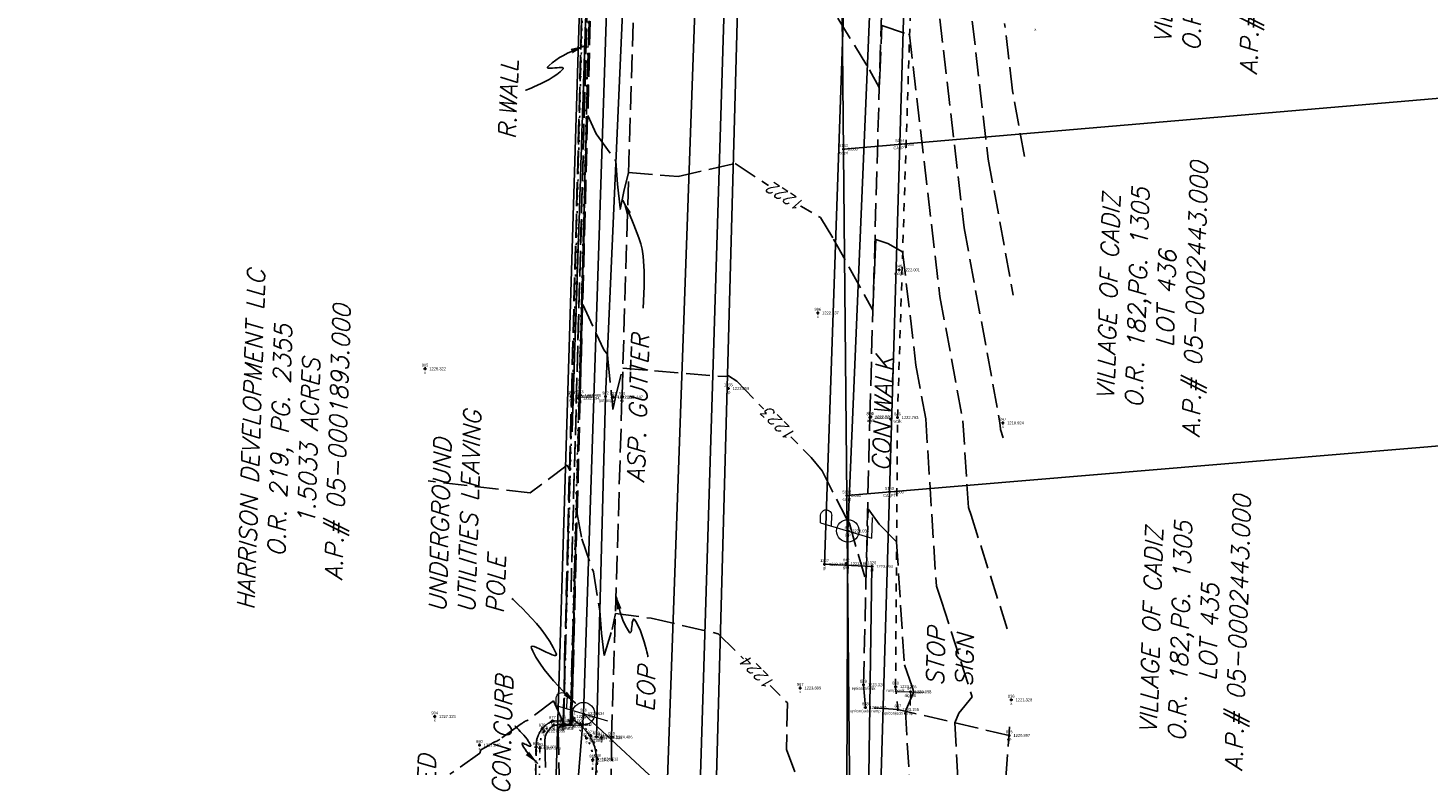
# Model space of a CAD drawing. Extents: x 2383805 to 2387584, y 226460 to 239380.
# Tile 9 of 49: x 2386795 to 2386989, y 227066 to 227168. Entities that reach past the tile are written whole.
import ezdxf
from ezdxf.enums import TextEntityAlignment as Align

# ---------------------------------------------------------------- set-up
doc = ezdxf.new("R2010")
doc.units = 0
doc.header["$LTSCALE"] = 20
doc.header["$MEASUREMENT"] = 0
doc.set_wipeout_variables(frame=1)
doc.header["$PDSIZE"] = 2
for name, pattern in [('cl20', [100, 5, -5, 80, -5, 5]), ('elecex', [0]), ('gasex', [0]), ('OhDOT_USTN1', [0.055, 0.014, -0.041]), ('OhDOT_USTN3', [0.22, 0.165, -0.055]), ('OhDOT_USTN5', [0.11, 0.055, -0.055]), ('teleex', [0]), ('waterex', [0])]:
    doc.linetypes.add(name, pattern=pattern)
for name, color, linetype in [('CM_X_Curb_Gutter', 254, 'Continuous'), ('DT_X_User_Label', 134, 'Continuous'), ('DV_X_Property_Line', 7, 'Continuous'), ('DV_X_Text', 7, 'Continuous'), ('PV_X_Curb', 120, 'OhDOT_USTN1'), ('PV_X_EOP', 7, 'OhDOT_USTN3'), ('PV_X_Text', 7, 'Continuous'), ('PV_X_Walk', 120, 'OhDOT_USTN5'), ('RD_X_Text', 7, 'Continuous'), ('RD_X_Wall', 120, 'OhDOT_USTN1'), ('RW_X_CL_20', 6, 'cl20'), ('RW_X_PARCEL', 6, 'Continuous'), ('SN_X_Public', 3, 'Continuous'), ('SN_X_Text', 7, 'Continuous'), ('SV_X_Shot_Marker', 2, 'Continuous'), ('SV_X_Text_Description', 7, 'Continuous'), ('SV_X_Text_Elevation', 7, 'Continuous'), ('SV_X_Text_Name', 7, 'Continuous'), ('UT_X_Electric', 1, 'elecex'), ('UT_X_Electric_Cells', 1, 'Continuous'), ('UT_X_Electric_Text', 7, 'Continuous'), ('UT_X_Gas', 2, 'gasex'), ('UT_X_Misc_Cells', 7, 'Continuous'), ('UT_X_Telecom', 30, 'teleex'), ('UT_X_Water', 133, 'waterex'), ('VG_X_Text', 7, 'Continuous')]:
    doc.layers.add(name, color=color, linetype=linetype)
doc.layers.add('DT_X_Contour_Major', color=132, linetype='OhDOT_USTN3', transparency=0.5)
doc.layers.add('DT_X_Contour_Minor', color=136, linetype='OhDOT_USTN3', transparency=0.5)
doc.styles.add('PTXT', font='TXT')
doc.styles.add('SHR', font='simplex.shx', dxfattribs={"oblique": 15})

# ---------------------------------------------------------------- blocks, each defined once
blk = doc.blocks.new('SPT9')
at = {"color": 0, "linetype": 'Continuous'}
for p, q in [((-0.5, 0), (0.5, 0)), ((0, -0.5), (0, 0.5))]:
    blk.add_line(p, q, dxfattribs=at)
blk = doc.blocks.new('PLP')
at = {"layer": 'UT_X_Misc_Cells', "color": 1, "linetype": 'Continuous', "lineweight": 0}
for p, q in [((0.0257, 0.0963), (0.0853, 0.0963)), ((0.0428, 0.16), (0.0853, 0.16))]:
    blk.add_line(p, q, dxfattribs=at)
at = {"layer": 'UT_X_Misc_Cells', "color": 1, "linetype": 'Continuous', "lineweight": 0, "flags": 128}
blk.add_lwpolyline([(0.0428, 0.16), (-0.0375, -0.14), (0.0825, -0.14)], dxfattribs=at)
at = {"layer": 'UT_X_Misc_Cells', "color": 1, "linetype": 'Continuous', "lineweight": 0}
blk.add_circle((0, 0), 0.065, dxfattribs=at)
at = {"layer": 'UT_X_Misc_Cells', "color": 1, "linetype": 'Continuous', "lineweight": 0, "extrusion": (0, 0, -1)}
blk.add_arc((-0.086, 0.1281), 0.0319, 88.8767, 271.1233, dxfattribs=at)
blk = doc.blocks.new('PP')
at = {"layer": 'UT_X_Electric_Cells', "color": 1, "linetype": 'Continuous', "lineweight": 0}
for p, q in [((0.0428, 0.16), (-0.0375, -0.14)), ((0.0257, 0.0963), (0.0853, 0.0963)), ((0.0428, 0.16), (0.0853, 0.16))]:
    blk.add_line(p, q, dxfattribs=at)
blk.add_circle((0, 0), 0.065, dxfattribs=at)
at = {"layer": 'UT_X_Electric_Cells', "color": 1, "linetype": 'Continuous', "lineweight": 0, "extrusion": (0, 0, -1)}
blk.add_arc((-0.086, 0.1281), 0.0319, 88.8767, 271.1233, dxfattribs=at)
blk = doc.blocks.new('SGN1P')
at = {"layer": 'SN_X_Public', "color": 3, "linetype": 'Continuous', "lineweight": 0}
for p, q in [((0, 0), (-0.08, 0)), ((0, 0.08), (0, -0.08))]:
    blk.add_line(p, q, dxfattribs=at)
blk = doc.blocks.new('SIGNPB_PUBLIC SIGN')
at = {"xscale": 12, "yscale": 12, "zscale": 12}
blk.add_blockref('SGN1P', (0, 0), dxfattribs=at)

msp = doc.modelspace()

# ---------------------------------------------------------------- linework, layer by layer
at = {"layer": 'CM_X_Curb_Gutter'}
msp.add_lwpolyline([(2386873.47, 227069.84), (2386874.73, 227116.97), (2386877.21, 227173.32), (2386879.19, 227227.93), (2386880.57, 227282.54), (2386880.6, 227290.79), (2386875.03, 227294.17)], dxfattribs=at)
at = {"layer": 'DT_X_Contour_Major'}
for points, elevation in [([(2386872.56, 227173.42), (2386872.19, 227159.37), (2386871.09, 227117.03), (2386870.75, 227103.55), (2386869.84, 227071.59), (2386869.84, 227071.57), (2386869.83, 227071.56), (2386869.79, 227071.55), (2386868.92, 227071.57), (2386868.92, 227071.58), (2386868.92, 227071.58), (2386868.92, 227071.6), (2386868.92, 227071.6), (2386869.57, 227097.19), (2386869.58, 227097.87), (2386870.05, 227116.99), (2386870.99, 227151.89), (2386871.55, 227173.4)], 1230), ([(2386872.67, 227173.39), (2386871.46, 227126.99), (2386871.2, 227117.12), (2386870.11, 227073.31), (2386870.09, 227072.63), (2386870.12, 227072.35), (2386870.19, 227072.28), (2386870.26, 227072.22), (2386870.31, 227072.16), (2386870.41, 227072.12), (2386870.47, 227072.06), (2386870.55, 227072.02), (2386870.61, 227071.97), (2386870.65, 227071.92), (2386870.74, 227071.87), (2386870.79, 227071.82), (2386870.88, 227071.77), (2386870.92, 227071.72), (2386871.01, 227071.66), (2386871.05, 227071.62), (2386871.14, 227071.56), (2386871.18, 227071.51), (2386871.27, 227071.45), (2386871.31, 227071.4), (2386871.4, 227071.33), (2386871.43, 227071.29), (2386871.47, 227071.24), (2386871.56, 227071.17), (2386871.59, 227071.13), (2386871.68, 227071.05), (2386871.71, 227071.01), (2386871.79, 227070.93), (2386871.82, 227070.88), (2386871.91, 227070.8), (2386871.94, 227070.76), (2386872.02, 227070.67), (2386872.05, 227070.63), (2386872.12, 227070.54), (2386872.15, 227070.5), (2386872.23, 227070.41), (2386872.25, 227070.36), (2386872.28, 227070.32), (2386872.35, 227070.23), (2386872.38, 227070.18), (2386872.45, 227070.09), (2386872.47, 227070.04), (2386872.54, 227069.95), (2386872.55, 227069.92), (2386872.6, 227069.85), (2386872.62, 227069.8), (2386872.68, 227069.7), (2386872.7, 227069.66), (2386872.76, 227069.55), (2386872.79, 227069.51), (2386872.84, 227069.4), (2386872.86, 227069.36), (2386872.88, 227069.31), (2386872.93, 227069.2), (2386872.95, 227069.16), (2386873, 227069.05), (2386873.02, 227069), (2386873.06, 227068.89), (2386873.08, 227068.85), (2386873.12, 227068.73), (2386873.14, 227068.69), (2386873.18, 227068.57), (2386873.19, 227068.52), (2386873.23, 227068.41), (2386873.24, 227068.36), (2386873.27, 227068.25), (2386873.28, 227068.2), (2386873.31, 227068.08), (2386873.32, 227068.03), (2386873.35, 227067.92), (2386873.36, 227067.87), (2386873.37, 227067.82), (2386873.39, 227067.7), (2386873.4, 227067.65), (2386873.41, 227067.53), (2386873.42, 227067.48), (2386873.43, 227067.37), (2386873.44, 227067.32), (2386873.45, 227067.2), (2386873.46, 227067.15), (2386873.46, 227067.03), (2386873.47, 227066.98), (2386873.47, 227066.86), (2386873.47, 227066.8), (2386873.47, 227066.69), (2386872.9, 227049.84)], 1225), ([(2386921.03, 227169.33), (2386924.4, 227140.35), (2386929.36, 227113.35), (2386929.42, 227112.5), (2386929.44, 227112.42), (2386929.82, 227111.25)], 1220)]:
    msp.add_lwpolyline(points, dxfattribs=dict(at, elevation=elevation))
at = {"layer": 'DT_X_Contour_Minor'}
for points, elevation in [([(2386869.95, 227089.9), (2386873.45, 227216.08), (2386869.95, 227089.9)], 1231), ([(2386870.1, 227112.1), (2386872.33, 227179.76), (2386870.1, 227112.1)], 1232)]:
    msp.add_lwpolyline(points, close=True, dxfattribs=dict(at, elevation=elevation))
for points, elevation in [([(2386872.6, 227173.41), (2386871.9, 227146.42), (2386871.13, 227117.07), (2386870.5, 227091.46), (2386869.94, 227072.01), (2386869.96, 227071.73), (2386869.88, 227071.55), (2386869.35, 227071.44), (2386868.88, 227071.45), (2386868.82, 227071.53), (2386868.77, 227071.54), (2386868.82, 227071.87), (2386868.87, 227071.86), (2386869.06, 227079.35), (2386869.07, 227080.63), (2386869.72, 227106.82), (2386869.43, 227107.47), (2386864.3, 227103.65), (2386850.17, 227105.29)], 1228), ([(2386872.62, 227173.41), (2386871.75, 227139.94), (2386871.15, 227117.09), (2386870.37, 227085.41), (2386869.99, 227072.22), (2386870.03, 227071.81), (2386869.9, 227071.55), (2386869.14, 227071.38), (2386868.86, 227071.39), (2386868.79, 227071.49), (2386868.72, 227071.5), (2386868.66, 227071.51), (2386868.59, 227071.52), (2386868.52, 227071.52), (2386868.45, 227071.52), (2386868.38, 227071.52), (2386868.31, 227071.52), (2386868.25, 227071.52), (2386868.18, 227071.51), (2386868.12, 227071.51), (2386868.05, 227071.5), (2386867.99, 227071.49), (2386867.92, 227071.47), (2386867.86, 227071.46), (2386867.77, 227071.43), (2386867.71, 227071.42), (2386867.65, 227071.39), (2386867.59, 227071.37), (2386867.53, 227071.35), (2386867.48, 227071.32), (2386867.42, 227071.3), (2386867.36, 227071.27), (2386867.31, 227071.24), (2386867.26, 227071.21), (2386867.21, 227071.17), (2386866.54, 227070.33), (2386866.5, 227070.21), (2386866.46, 227070.1), (2386866.42, 227069.98), (2386866.39, 227069.86), (2386866.37, 227069.73), (2386866.35, 227069.61), (2386866.33, 227069.49), (2386866.32, 227069.36), (2386866.32, 227069.24), (2386866.32, 227069.11), (2386866.32, 227068.99), (2386866.33, 227068.9), (2386866.51, 227060.68)], 1227), ([(2386872.64, 227173.4), (2386871.6, 227133.47), (2386871.18, 227117.1), (2386870.24, 227079.36), (2386870.04, 227072.42), (2386870.09, 227071.88), (2386869.92, 227071.55), (2386868.92, 227071.33), (2386868.85, 227071.33), (2386868.82, 227071.36), (2386868.81, 227071.36), (2386868.79, 227071.36), (2386868.77, 227071.36), (2386868.75, 227071.36), (2386868.73, 227071.36), (2386868.72, 227071.36), (2386868.7, 227071.36), (2386868.68, 227071.36), (2386868.66, 227071.36), (2386868.65, 227071.36), (2386868.63, 227071.36), (2386868.61, 227071.35), (2386868.59, 227071.35), (2386868.58, 227071.35), (2386868.55, 227071.34), (2386868.54, 227071.34), (2386868.52, 227071.33), (2386868.51, 227071.32), (2386868.49, 227071.32), (2386868.47, 227071.31), (2386868.46, 227071.3), (2386868.44, 227071.3), (2386868.43, 227071.29), (2386868.42, 227071.28), (2386868.4, 227071.27), (2386868.23, 227071.05), (2386868.21, 227071.01), (2386868.2, 227070.98), (2386868.19, 227070.95), (2386868.19, 227070.92), (2386868.18, 227070.89), (2386868.17, 227070.85), (2386868.17, 227070.82), (2386868.17, 227070.79), (2386868.17, 227070.75), (2386868.16, 227070.72), (2386868.17, 227070.69), (2386868.17, 227070.66), (2386868.47, 227057.06)], 1226), ([(2386872.58, 227173.42), (2386872.04, 227152.89), (2386871.11, 227117.05), (2386870.62, 227097.5), (2386869.89, 227071.8), (2386869.9, 227071.65), (2386869.85, 227071.55), (2386869.57, 227071.49), (2386868.9, 227071.51), (2386868.84, 227071.56), (2386868.87, 227071.55)], 1229), ([(2386868.87, 227071.73), (2386868.9, 227071.73), (2386869.32, 227088.27), (2386869.32, 227089.25), (2386870.01, 227116.99), (2386871.37, 227167.59), (2386871.52, 227173.36)], 1229), ([(2386872.69, 227173.39), (2386871.31, 227120.52), (2386871.22, 227117.14), (2386870.82, 227100.75), (2386871.44, 227097.27), (2386873.05, 227092.69), (2386873.94, 227087.3), (2386874.18, 227084.2), (2386874.56, 227081.12), (2386875.64, 227084.71), (2386876.09, 227086.91), (2386881.07, 227086.26), (2386890.34, 227084.12), (2386899.91, 227074.56), (2386899.8, 227068.09), (2386906.41, 227050.6)], 1224), ([(2386872.71, 227173.38), (2386871.57, 227129.72), (2386874.5, 227123.46), (2386874.99, 227122.79), (2386875.03, 227122.22), (2386875.61, 227116.91), (2386875.73, 227115.34), (2386875.75, 227115.19), (2386875.8, 227115.36), (2386876.11, 227116.9), (2386877.12, 227120.9), (2386891.34, 227119.74), (2386891.78, 227119.84), (2386892.9, 227119.09), (2386903.19, 227108.55), (2386904.72, 227106.67), (2386908.05, 227100.18), (2386908.5, 227099.38), (2386910.8, 227091.39), (2386911.12, 227101.44), (2386911.57, 227100.79), (2386912.62, 227099.3), (2386915.04, 227096.85), (2386916.12, 227079.79), (2386917.2, 227076.75), (2386917.43, 227076.03), (2386917.33, 227075.9), (2386916.27, 227073.37), (2386917.62, 227050.19)], 1223), ([(2386872.73, 227173.38), (2386872.28, 227155.91), (2386873.45, 227153.4), (2386876.16, 227149.61), (2386876.39, 227146.42), (2386876.77, 227142.9), (2386877.26, 227145.37), (2386877.93, 227148.02), (2386884.77, 227147.46), (2386892.69, 227149.26), (2386900.43, 227144.14), (2386904.49, 227141.78), (2386906.31, 227138.81), (2386911.75, 227128.93), (2386912.03, 227135.59), (2386912.16, 227138.73), (2386913.83, 227138.19), (2386915.88, 227137.02), (2386917.71, 227121.34), (2386919.08, 227113.88), (2386920.55, 227090.69), (2386921.28, 227088.64), (2386925.5, 227075.39), (2386923.65, 227073.11), (2386923.1, 227071.79), (2386923.8, 227059.63)], 1222), ([(2386906.91, 227169.4), (2386911.29, 227162.23), (2386912.64, 227159.8), (2386912.7, 227161.44), (2386912.99, 227168.37), (2386916.68, 227167.17), (2386916.84, 227167.08), (2386921.05, 227130.84), (2386924.22, 227113.61), (2386924.99, 227101.6), (2386925.36, 227100.53), (2386930.65, 227083.92)], 1221), ([(2386925.52, 227169), (2386927.74, 227149.85), (2386931.2, 227131.04)], 1219), ([(2386932.77, 227150.22), (2386931.09, 227159.36), (2386930, 227168.67)], 1218), ([(2386865.02, 227062.79), (2386865.13, 227068.36), (2386865.13, 227068.39), (2386865.13, 227068.46), (2386865.13, 227068.57), (2386865.13, 227068.63), (2386865.13, 227068.73), (2386865.14, 227068.79), (2386865.14, 227068.9), (2386865.15, 227068.96), (2386865.16, 227069.06), (2386865.17, 227069.12), (2386865.18, 227069.23), (2386865.2, 227069.34), (2386865.21, 227069.39), (2386865.24, 227069.5), (2386865.25, 227069.55), (2386865.28, 227069.66), (2386865.29, 227069.71), (2386865.33, 227069.82), (2386865.35, 227069.87), (2386865.39, 227069.97), (2386865.4, 227070.02), (2386865.45, 227070.13), (2386865.47, 227070.17), (2386865.52, 227070.27), (2386865.54, 227070.31), (2386865.59, 227070.42), (2386865.62, 227070.46), (2386865.68, 227070.56), (2386865.75, 227070.67), (2386865.77, 227070.7), (2386865.84, 227070.8), (2386865.86, 227070.84), (2386865.94, 227070.94), (2386865.96, 227070.96), (2386865.97, 227070.97), (2386866.08, 227071.1), (2386866.09, 227071.11), (2386866.11, 227071.13), (2386866.19, 227071.22), (2386866.21, 227071.23), (2386866.22, 227071.25), (2386866.31, 227071.33), (2386866.33, 227071.35), (2386866.42, 227071.43), (2386866.44, 227071.44), (2386866.45, 227071.45), (2386866.55, 227071.53), (2386866.57, 227071.54), (2386866.59, 227071.55), (2386866.69, 227071.63), (2386866.7, 227071.64), (2386866.81, 227071.71), (2386866.82, 227071.72), (2386866.84, 227071.72), (2386866.95, 227071.79), (2386866.97, 227071.8), (2386866.99, 227071.81), (2386867.1, 227071.87), (2386867.12, 227071.87), (2386867.23, 227071.93), (2386867.25, 227071.94), (2386867.27, 227071.94), (2386867.37, 227071.99), (2386867.39, 227072), (2386867.43, 227072), (2386867.45, 227072.01), (2386867.48, 227072.01), (2386867.5, 227072.01), (2386867.53, 227072.02), (2386867.56, 227072.02), (2386867.59, 227072.02), (2386867.62, 227072.02), (2386868.76, 227072.05), (2386867.54, 227074.81), (2386863.98, 227072.16), (2386863.86, 227072.11), (2386863.73, 227072.05), (2386863.61, 227071.99), (2386863.49, 227071.92), (2386863.37, 227071.85), (2386863.26, 227071.78), (2386863.15, 227071.7), (2386863.04, 227071.62), (2386860.09, 227069.51), (2386860.04, 227069.48), (2386860, 227069.44), (2386859.94, 227069.38), (2386859.8, 227069.32), (2386859.66, 227069.25), (2386859.53, 227069.19), (2386859.42, 227069.14), (2386859.31, 227069.08), (2386859.22, 227069.03), (2386859.13, 227068.99), (2386859.05, 227068.94), (2386858.98, 227068.9), (2386858.92, 227068.86), (2386858.86, 227068.83), (2386858.8, 227068.79), (2386858.75, 227068.76), (2386858.71, 227068.73), (2386858.66, 227068.7), (2386858.62, 227068.67), (2386858.59, 227068.64), (2386857.46, 227068.01), (2386857.32, 227067.55), (2386853.19, 227064.64)], 1227), ([(2386928.89, 227046.54), (2386930.7, 227071.21)], 1221)]:
    msp.add_lwpolyline(points, dxfattribs=dict(at, elevation=elevation))
at = {"layer": 'DV_X_Property_Line'}
for p, q in [((2386907.69, 227151.26), (2387010.63, 227160.06)), ((2387014.6, 227112.22), (2386908.15, 227103.26))]:
    msp.add_line(p, q, dxfattribs=at)
at = {"layer": 'DV_X_Property_Line', "elevation": 1233.03}
msp.add_lwpolyline([(2386832.12, 226803.68, -0.218949), (2386755.58, 226868.78), (2386739.9, 227036.55), (2386730.25, 227146.89), (2386716.56, 227288.55), (2386896.77, 227307.12), (2386889.77, 227052.55), (2386879.51, 227051.42), (2386880.74, 227028.62), (2386882.38, 226970.34), (2386857.85, 226967.25), (2386847.07, 226887.98), (2386831.98, 226843.38), (2386824.36, 226836.9), (2386832.11, 226803.67)], format="xyb", dxfattribs=at)
at = {"layer": 'DV_X_Property_Line', "elevation": 1211.12}
msp.add_lwpolyline([(2387014.6, 227112.22), (2387018.56, 227064.39), (2386908.6, 227055.27), (2386907.11, 227212.95), (2387007.49, 227197.93), (2387010.63, 227160.06)], close=True, dxfattribs=at)
at = {"layer": 'PV_X_Curb'}
for points in [[(2386858.26, 227045.36), (2386864.47, 227045.37), (2386865.11, 227068.42, -0.312156), (2386867.38, 227072.03), (2386868.82, 227072.05)], [(2386860.01, 227036.17, 0.416319), (2386872.63, 227044.37), (2386872.82, 227047.29), (2386873.6, 227066.76, 0.253368), (2386870.1, 227072.65)], [(2386858.28, 227044.77), (2386865.16, 227044.62), (2386865.64, 227068.24, -0.154315), (2386866.23, 227070.64, -0.25659), (2386868.78, 227071.52)], [(2386869.94, 227071.55, -0.295398), (2386872.96, 227066.66), (2386872.07, 227044.37, -0.410794), (2386860.13, 227036.69)]]:
    msp.add_lwpolyline(points, format="xyb", dxfattribs=at)
at = {"layer": 'PV_X_EOP'}
for points in [[(2386930.63, 227070.03), (2386915.22, 227073.62), (2386910.72, 227073.91), (2386910.46, 227077.04), (2386911.33, 227114.09), (2386912.93, 227169.92), (2386913.31, 227176.78), (2386913.56, 227184.44), (2386913.75, 227194.58), (2386914.17, 227226.38), (2386916.02, 227280.06), (2386916.25, 227288.95), (2386917.51, 227325.02), (2386918.72, 227365.11), (2386919.73, 227402.44), (2386919.84, 227413.19), (2386920.7, 227442.91), (2386923.21, 227487.06), (2386925.06, 227515.06), (2386925.33, 227519.45), (2386928.78, 227571.09)], [(2386887.63, 227538.53), (2386887.45, 227522.44), (2386887.61, 227497.74), (2386887.79, 227468.42), (2386887.08, 227445.77), (2386886.08, 227407.11), (2386885.18, 227366), (2386883.77, 227319.99), (2386882.78, 227290.72), (2386882.59, 227282.41), (2386880.63, 227227.97), (2386878.68, 227173.18), (2386877.01, 227116.92), (2386875.57, 227069.81), (2386875.36, 227047.56), (2386875.16, 227018.24), (2386873.68, 226992.02), (2386871.27, 226992.16)]]:
    msp.add_lwpolyline(points, dxfattribs=at)
at = {"layer": 'PV_X_Text'}
for points in [[(2386877.14, 227144.19), (2386877.95, 227142.46), (2386878.67, 227140.77), (2386879.35, 227138.97), (2386879.62, 227138.13), (2386879.8, 227137.38), (2386879.93, 227136.45), (2386880.06, 227134.36), (2386880.06, 227132.23), (2386879.93, 227129.23)], [(2386876.17, 227089.49), (2386876.18, 227089.43), (2386876.22, 227089.24), (2386876.28, 227088.96), (2386876.37, 227088.58), (2386876.48, 227088.14), (2386876.61, 227087.64), (2386876.77, 227087.11), (2386876.95, 227086.56), (2386877.15, 227086.01), (2386877.38, 227085.47), (2386877.63, 227084.97), (2386877.9, 227084.51), (2386878.05, 227084.31), (2386878.14, 227084.23), (2386878.21, 227084.27), (2386878.27, 227084.4), (2386878.31, 227084.6), (2386878.35, 227084.85), (2386878.38, 227085.13), (2386878.41, 227085.41), (2386878.44, 227085.67), (2386878.49, 227085.9), (2386878.54, 227086.06), (2386878.6, 227086.15), (2386878.68, 227086.14), (2386878.73, 227086.09), (2386879.01, 227085.66), (2386879.27, 227085.18), (2386879.51, 227084.65), (2386879.73, 227084.11), (2386879.92, 227083.55), (2386880.09, 227083.01), (2386880.23, 227082.5), (2386880.36, 227082.02), (2386880.45, 227081.61), (2386880.53, 227081.28), (2386880.58, 227081.04), (2386880.6, 227080.91), (2386880.61, 227080.9)]]:
    msp.add_lwpolyline(points, dxfattribs=at)
for points in [[(2386878.26, 227142.5), (2386877.65, 227142.23), (2386877.14, 227144.19)], [(2386876.94, 227087.62), (2386876.29, 227087.47), (2386876.17, 227089.49)]]:
    msp.add_solid(points, dxfattribs=at)
at = {"layer": 'PV_X_Walk'}
msp.add_lwpolyline([(2386915.22, 227073.62), (2386914.9, 227076.78), (2386915.16, 227114.08), (2386916.92, 227169.64), (2386917.56, 227194.58), (2386918.28, 227226.4), (2386919.97, 227279.8), (2386920.22, 227288.98), (2386921.51, 227325.19), (2386922.64, 227365.27), (2386938.21, 227362.16)], dxfattribs=at)
at = {"layer": 'RD_X_Text'}
msp.add_lwpolyline([(2386871.89, 227165.6), (2386871.82, 227165.57), (2386871.63, 227165.5), (2386871.34, 227165.38), (2386870.96, 227165.23), (2386870.51, 227165.03), (2386870, 227164.8), (2386869.47, 227164.54), (2386868.92, 227164.25), (2386868.37, 227163.94), (2386867.84, 227163.6), (2386867.35, 227163.24), (2386866.92, 227162.87), (2386866.73, 227162.68), (2386866.67, 227162.57), (2386866.72, 227162.5), (2386866.88, 227162.47), (2386867.11, 227162.47), (2386867.39, 227162.48), (2386867.7, 227162.51), (2386868.02, 227162.54), (2386868.32, 227162.56), (2386868.58, 227162.56), (2386868.77, 227162.55), (2386868.88, 227162.5), (2386868.88, 227162.41), (2386868.84, 227162.35), (2386868.44, 227161.97), (2386867.97, 227161.61), (2386867.46, 227161.26), (2386866.92, 227160.93), (2386866.37, 227160.63), (2386865.82, 227160.35), (2386865.3, 227160.11), (2386864.82, 227159.89), (2386864.41, 227159.72), (2386864.07, 227159.58), (2386863.82, 227159.49), (2386863.69, 227159.44), (2386863.67, 227159.43)], dxfattribs=at)
msp.add_solid([(2386870.16, 227164.53), (2386869.91, 227165.15), (2386871.89, 227165.6)], dxfattribs=at)
at = {"layer": 'RD_X_Wall'}
msp.add_lwpolyline([(2386874.48, 227281.98), (2386873.82, 227257.1), (2386872.78, 227216.5), (2386871.61, 227173.46), (2386870.14, 227117.01), (2386868.93, 227071.58), (2386869.83, 227071.56), (2386871.04, 227116.98), (2386872.51, 227173.44), (2386873.68, 227216.48), (2386874.72, 227257.07), (2386875.38, 227281.99)], dxfattribs=at)
at = {"layer": 'RW_X_CL_20', "color": 3}
msp.add_line((2386881.14, 226843.48), (2386933.38, 228553.2), dxfattribs=at)
at = {"layer": 'RW_X_PARCEL'}
for p, q in [((2386864.94, 226968.14), (2386887.92, 227720.39)), ((2386917.27, 227211.42), (2386912.63, 227055.6))]:
    msp.add_line(p, q, dxfattribs=at)
at = {"layer": 'SV_X_Shot_Marker'}
for p in [(2386907.69, 227151.26), (2386915.5, 227151.93), (2386915.38, 227134.54, 1222), (2386904.13, 227128.57, 1222.44), (2386849.73, 227120.83, 1228.32), (2386869.98, 227116.98, 1228.29), (2386870.14, 227117.01, 1232.22), (2386871, 227116.74, 1232.19), (2386871.23, 227117.15, 1223.48), (2386874.73, 227116.97, 1223.22), (2386875.81, 227116.89, 1222.95), (2386877.01, 227116.92, 1223.15), (2386891.73, 227118.1, 1223.06), (2386911.33, 227114.09, 1222.48), (2386911.47, 227114.16, 1222.83), (2386915.16, 227114.08, 1222.76), (2386929.76, 227113.33, 1219.92), (2386908.15, 227103.26), (2386914.06, 227103.76), (2386908.3, 227098.36, 1223.04), (2386905.07, 227093.74, 1223.33), (2386908.06, 227093.83, 1223.2), (2386911.62, 227093.45, 1223.09), (2386901.69, 227076.59, 1223.9), (2386910.46, 227077.04, 1223.33), (2386914.9, 227076.78, 1223.28), (2386916.96, 227076.07, 1223.06), (2386910.72, 227073.91, 1223.37), (2386930.92, 227074.96, 1221.33), (2386851.08, 227072.64, 1227.32), (2386867.38, 227072.03, 1226.91), (2386868.82, 227072.05, 1227), (2386870.1, 227072.65, 1224.89), (2386871.68, 227073.04, 1224.63), (2386915.22, 227073.62, 1223.15), (2386865.95, 227070.95, 1226.91), (2386866.23, 227070.64, 1227.36), (2386867.56, 227071.46, 1227.27), (2386868.78, 227071.52, 1227.17), (2386868.84, 227071.31, 1225.64), (2386868.93, 227071.58, 1230.17), (2386869.81, 227071.54, 1230.17), (2386869.94, 227071.55, 1225.14), (2386872.69, 227069.98, 1224.51), (2386873.47, 227069.84, 1224.46), (2386875.57, 227069.81, 1224.49), (2386930.63, 227070.03, 1220.9), (2386857.27, 227068.69, 1227.04), (2386865.11, 227068.42, 1226.8), (2386865.64, 227068.24, 1227.38), (2386872.11, 227069.65, 1225.21), (2386874.16, 227069.71, 1224.34), (2386872.96, 227066.66, 1225.23), (2386873.6, 227066.76, 1224.51)]:
    msp.add_point(p, dxfattribs=at)
at = {"layer": 'UT_X_Electric'}
msp.add_lwpolyline([(2386896.58, 226749.64), (2386900.01, 226892.15), (2386908.07, 227039.19), (2386908.3, 227098.36), (2386911.59, 227177.38), (2386917.01, 227322.81), (2386921.18, 227453.49), (2386929.67, 227593.63), (2386880.02, 227707.27), (2386714.08, 227724.63)], dxfattribs=at)
at = {"layer": 'UT_X_Electric_Text'}
for points in [[(2386870.6, 227074.47), (2386870.51, 227074.55), (2386870.27, 227074.78), (2386869.89, 227075.14), (2386869.4, 227075.61), (2386868.83, 227076.19), (2386868.2, 227076.85), (2386867.54, 227077.58), (2386866.87, 227078.36), (2386866.22, 227079.18), (2386865.62, 227080.02), (2386865.09, 227080.87), (2386864.65, 227081.7), (2386864.47, 227082.11), (2386864.45, 227082.32), (2386864.58, 227082.39), (2386864.83, 227082.35), (2386865.18, 227082.22), (2386865.6, 227082.03), (2386866.06, 227081.81), (2386866.52, 227081.58), (2386866.97, 227081.37), (2386867.36, 227081.2), (2386867.66, 227081.11), (2386867.86, 227081.12), (2386867.92, 227081.26), (2386867.88, 227081.38), (2386867.5, 227082.21), (2386867.01, 227083.05), (2386866.44, 227083.9), (2386865.81, 227084.73), (2386865.15, 227085.53), (2386864.48, 227086.29), (2386863.83, 227086.99), (2386863.23, 227087.61), (2386862.7, 227088.13), (2386862.26, 227088.55), (2386861.94, 227088.85), (2386861.77, 227089), (2386861.75, 227089.02)], [(2386865.35, 227066.15), (2386865.32, 227066.18), (2386865.23, 227066.26), (2386865.09, 227066.39), (2386864.92, 227066.56), (2386864.72, 227066.76), (2386864.5, 227066.99), (2386864.26, 227067.25), (2386864.02, 227067.53), (2386863.8, 227067.82), (2386863.58, 227068.11), (2386863.39, 227068.41), (2386863.24, 227068.71), (2386863.17, 227068.85), (2386863.16, 227068.93), (2386863.21, 227068.95), (2386863.3, 227068.94), (2386863.42, 227068.89), (2386863.57, 227068.83), (2386863.73, 227068.75), (2386863.89, 227068.67), (2386864.05, 227068.6), (2386864.18, 227068.55), (2386864.29, 227068.52), (2386864.36, 227068.52), (2386864.38, 227068.57), (2386864.37, 227068.61), (2386864.23, 227068.9), (2386864.06, 227069.2), (2386863.86, 227069.5), (2386863.63, 227069.79), (2386863.4, 227070.08), (2386863.16, 227070.35), (2386862.93, 227070.59), (2386862.72, 227070.81), (2386862.53, 227071), (2386862.38, 227071.15), (2386862.26, 227071.25), (2386862.2, 227071.31), (2386862.19, 227071.31)]]:
    msp.add_lwpolyline(points, dxfattribs=at)
for points in [[(2386868.92, 227075.61), (2386869.38, 227076.09), (2386870.6, 227074.47)], [(2386863.68, 227067.3), (2386864.14, 227067.78), (2386865.35, 227066.15)]]:
    msp.add_solid(points, dxfattribs=at)
at = {"layer": 'UT_X_Gas'}
msp.add_lwpolyline([(2386910.65, 226880.55), (2386909.49, 226931.37), (2386910.16, 226990.72), (2386910.2, 226993.86), (2386911.62, 227093.45), (2386905.07, 227093.74), (2386908.02, 227179.57), (2386909.78, 227234.84), (2386916.59, 227234.6), (2386917.04, 227252.12), (2386910.59, 227252.26), (2386912.29, 227308.89), (2386914.77, 227363.71), (2386916.94, 227409.77), (2386923.41, 227588.03)], dxfattribs=at)
at = {"layer": 'UT_X_Telecom'}
msp.add_line((2386908.07, 227039.19), (2386871.68, 227073.04), dxfattribs=at)
for points in [[(2386896.58, 226749.64), (2386900.01, 226892.15), (2386908.07, 227039.19), (2386908.3, 227098.36), (2386911.59, 227177.38), (2386917.01, 227322.81), (2386921.18, 227453.49), (2386929.67, 227593.63)], [(2386849.83, 226731.32), (2386857.37, 226898), (2386871.68, 227073.04), (2386878.73, 227288.89), (2386876.61, 227443.5), (2386877.39, 227586.69)]]:
    msp.add_lwpolyline(points, dxfattribs=at)
at = {"layer": 'UT_X_Water'}
msp.add_lwpolyline([(2386865.23, 226865.32), (2386879.57, 226982.88), (2386880.83, 226993.99), (2386888.3, 227204.2)], dxfattribs=at)

# ---------------------------------------------------------------- block references
at = {"layer": 'SN_X_Public', "xscale": 2, "yscale": 2, "zscale": 2, "rotation": 88.23333334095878}
msp.add_blockref('SIGNPB_PUBLIC SIGN', (2386916.96, 227076.07, 1223.06), dxfattribs=at)
at = {"layer": 'SV_X_Shot_Marker', "xscale": 0.4, "yscale": 0.4, "zscale": 0.4}
for p in [(2386907.69, 227151.26), (2386915.5, 227151.93), (2386915.38, 227134.54, 1222), (2386904.13, 227128.57, 1222.44), (2386849.73, 227120.83, 1228.32), (2386891.73, 227118.1, 1223.06), (2386869.98, 227116.98, 1228.29), (2386870.14, 227117.01, 1232.22), (2386871, 227116.74, 1232.19), (2386871.23, 227117.15, 1223.48), (2386874.73, 227116.97, 1223.22), (2386875.81, 227116.89, 1222.95), (2386877.01, 227116.92, 1223.15), (2386911.47, 227114.16, 1222.83), (2386911.33, 227114.09, 1222.48), (2386915.16, 227114.08, 1222.76), (2386929.76, 227113.33, 1219.92), (2386908.15, 227103.26), (2386914.06, 227103.76), (2386908.3, 227098.36, 1223.04), (2386905.07, 227093.74, 1223.33), (2386908.06, 227093.83, 1223.2), (2386911.62, 227093.45, 1223.09), (2386901.69, 227076.59, 1223.9), (2386910.46, 227077.04, 1223.33), (2386914.9, 227076.78, 1223.28), (2386916.96, 227076.07, 1223.06), (2386910.72, 227073.91, 1223.37), (2386915.22, 227073.62, 1223.15), (2386930.92, 227074.96, 1221.33), (2386851.08, 227072.64, 1227.32), (2386867.38, 227072.03, 1226.91), (2386868.78, 227071.52, 1227.17), (2386868.82, 227072.05, 1227), (2386868.93, 227071.58, 1230.17), (2386869.81, 227071.54, 1230.17), (2386869.94, 227071.55, 1225.14), (2386870.1, 227072.65, 1224.89), (2386871.68, 227073.04, 1224.63), (2386865.95, 227070.95, 1226.91), (2386866.23, 227070.64, 1227.36), (2386867.56, 227071.46, 1227.27), (2386868.84, 227071.31, 1225.64), (2386872.11, 227069.65, 1225.21), (2386872.69, 227069.98, 1224.51), (2386873.47, 227069.84, 1224.46), (2386874.16, 227069.71, 1224.34), (2386875.57, 227069.81, 1224.49), (2386930.63, 227070.03, 1220.9), (2386857.27, 227068.69, 1227.04), (2386865.11, 227068.42, 1226.8), (2386865.64, 227068.24, 1227.38), (2386872.96, 227066.66, 1225.23), (2386873.6, 227066.76, 1224.51)]:
    msp.add_blockref('SPT9', p, dxfattribs=at)
at = {"layer": 'UT_X_Electric_Cells', "xscale": 24, "yscale": 24, "zscale": 24, "rotation": 88.23333334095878}
for name, p in [('PLP', (2386908.3, 227098.36, 1223.04)), ('PP', (2386871.68, 227073.04, 1224.63))]:
    msp.add_blockref(name, p, dxfattribs=at)

# ---------------------------------------------------------------- texts
at = {"layer": 'DV_X_Text', "char_height": 2.4, "attachment_point": 2, "rotation": 88.2333, "style": 'SHR'}
for s, insert in [('VILLAGE OF CADIZ\\PO.R. 182,PG. 1305\\PLOT 437\\PA.P.#05-0002443.000', (2386951.12, 227180.29, 1195.4)), ('VILLAGE OF CADIZ\\PO.R. 182,PG. 1305\\PLOT 436\\PA.P.# 05-0002443.000', (2386943.17, 227130.84, 1195.4)), ('HARRISON DEVELOPMENT LLC\\PO.R. 219, PG. 2355\\P1.5033 ACRES\\PA.P.# 05-0001893.000', (2386824.43, 227111.04, 1195.4)), ('VILLAGE OF CADIZ\\PO.R. 182,PG. 1305\\PLOT 435\\PA.P.# 05-0002443.000', (2386949.1, 227084.61, 1195.4))]:
    msp.add_mtext_dynamic_manual_height_columns(s, width=55.9494, gutter_width=12, heights=[0], dxfattribs=dict(at, insert=insert))
at = {"layer": 'PV_X_Text', "char_height": 2.4, "attachment_point": 1, "style": 'SHR'}
for s, width, insert, rotation in [('ASP. GUTTER', 37.0286, (2386877.7, 227105.07), 88.1436), ('CON.WALK', 37.0286, (2386911.66, 227106.66), 88.1436), ('EOP', 44.2227, (2386879.05, 227073.32), 88.2333)]:
    msp.add_mtext_dynamic_manual_height_columns(s, width=width, gutter_width=12, heights=[0], dxfattribs=dict(at, insert=insert, rotation=rotation))
at = {"layer": 'RD_X_Text', "insert": (2386859.9, 227152.66), "char_height": 2.4, "attachment_point": 1, "rotation": 88.2333, "style": 'SHR'}
msp.add_mtext_dynamic_manual_height_columns('R.WALL', width=29.326, gutter_width=12, heights=[0], dxfattribs=at)
at = {"layer": 'SN_X_Text', "char_height": 2.4, "attachment_point": 1, "rotation": 88.2333, "style": 'SHR'}
for s, insert in [('STOP\\PSIGN', (2386919.14, 227076.93)), ('CON.CURB', (2386859.02, 227061.9))]:
    msp.add_mtext_dynamic_manual_height_columns(s, width=30.4913, gutter_width=12, heights=[0], dxfattribs=dict(at, insert=insert))
at = {"layer": 'SV_X_Text_Description', "style": 'PTXT'}
for s, p in [('x', (2386934.25, 227167.65, 1217.05)), ('CALPT', (2386915.5, 227151.23)), ('calpt', (2386907.69, 227150.56)), ('mags', (2386915.38, 227133.84, 1222)), ('x', (2386904.13, 227127.87, 1222.44)), ('x', (2386849.73, 227120.13, 1228.32)), ('wall', (2386870.14, 227116.31, 1232.22)), ('x', (2386869.98, 227116.28, 1228.29)), ('wall', (2386871, 227116.04, 1232.19)), ('x', (2386871.23, 227116.45, 1223.48)), ('gut)asp', (2386874.73, 227116.27, 1223.22)), ('x', (2386875.81, 227116.19, 1222.95)), ('ep', (2386877.01, 227116.22, 1223.15)), ('cp', (2386891.73, 227117.4, 1223.06)), ('walk', (2386911.47, 227113.46, 1222.83)), ('ep', (2386911.33, 227113.39, 1222.48)), ('walk', (2386915.16, 227113.38, 1222.76)), ('x', (2386929.76, 227112.63, 1219.92)), ('calpt', (2386908.15, 227102.56)), ('CALPT', (2386914.06, 227103.06)), ('plp', (2386908.3, 227097.66, 1223.04)), ('gl', (2386905.07, 227093.04, 1223.33)), ('glm', (2386908.06, 227093.13, 1223.2)), ('gl', (2386911.62, 227092.75, 1223.09)), ('x', (2386901.69, 227075.89, 1223.9)), ('ep/ramp/walk', (2386910.46, 227076.34, 1223.33)), ('ramp/walk', (2386914.9, 227076.08, 1223.28)), ('signpb', (2386916.96, 227075.37, 1223.06)), ('ep/con)ada ramp', (2386910.72, 227073.21, 1223.37)), ('x', (2386930.92, 227074.26, 1221.33)), ('x', (2386851.08, 227071.94, 1227.32)), ('fc', (2386867.38, 227071.33, 1226.91)), ('fc bl', (2386868.82, 227071.35, 1227)), ('fc el', (2386870.1, 227071.95, 1224.89)), ('pp', (2386871.68, 227072.34, 1224.63)), ('ep/con)ada ramp', (2386915.22, 227072.92, 1223.15)), ('fc', (2386865.95, 227070.25, 1226.91)), ('c', (2386866.23, 227069.94, 1227.36)), ('c', (2386867.56, 227070.76, 1227.27)), ('c bl', (2386868.78, 227070.82, 1227.17)), ('wall', (2386868.93, 227070.88, 1230.17)), ('x', (2386868.84, 227070.61, 1225.64)), ('wall', (2386869.81, 227070.84, 1230.17)), ('c el', (2386869.94, 227070.85, 1225.14)), ('x', (2386857.27, 227067.99, 1227.04)), ('fc', (2386865.11, 227067.72, 1226.8)), ('c', (2386865.64, 227067.54, 1227.38)), ('c', (2386872.11, 227068.95, 1225.21)), ('fc', (2386872.69, 227069.28, 1224.51)), ('gut)asp', (2386873.47, 227069.14, 1224.46)), ('x', (2386874.16, 227069.01, 1224.34)), ('ep', (2386875.57, 227069.11, 1224.49)), ('ep', (2386930.63, 227069.33, 1220.9)), ('c', (2386872.96, 227065.96, 1225.23)), ('fc', (2386873.6, 227066.06, 1224.51))]:
    msp.add_text(s, height=0.4, dxfattribs=at).set_placement(p, align=Align.CENTER)
at = {"layer": 'SV_X_Text_Elevation', "style": 'PTXT'}
for s, p in [('0.000', (2386908.29, 227151.06)), ('0.000', (2386916.1, 227151.73)), ('1222.001', (2386915.98, 227134.34, 1222)), ('1222.437', (2386904.73, 227128.37, 1222.44)), ('1228.322', (2386850.33, 227120.63, 1228.32)), ('1223.059', (2386892.33, 227117.9, 1223.06)), ('1228.291', (2386870.58, 227116.78, 1228.29)), ('1232.221', (2386870.74, 227116.81, 1232.22)), ('1232.194', (2386871.6, 227116.54, 1232.19)), ('1223.480', (2386871.83, 227116.95, 1223.48)), ('1223.217', (2386875.33, 227116.77, 1223.22)), ('1222.950', (2386876.41, 227116.69, 1222.95)), ('1223.147', (2386877.61, 227116.72, 1223.15)), ('1222.829', (2386912.07, 227113.96, 1222.83)), ('1222.481', (2386911.93, 227113.89, 1222.48)), ('1222.763', (2386915.76, 227113.88, 1222.76)), ('1219.924', (2386930.36, 227113.13, 1219.92)), ('0.000', (2386908.75, 227103.06)), ('0.000', (2386914.66, 227103.56)), ('1223.036', (2386908.9, 227098.16, 1223.04)), ('1223.332', (2386905.67, 227093.54, 1223.33)), ('1223.196', (2386908.66, 227093.63, 1223.2)), ('1223.094', (2386912.22, 227093.25, 1223.09)), ('1223.899', (2386902.29, 227076.39, 1223.9)), ('1223.328', (2386911.06, 227076.84, 1223.33)), ('1223.276', (2386915.5, 227076.58, 1223.28)), ('1223.058', (2386917.56, 227075.87, 1223.06)), ('1223.370', (2386911.32, 227073.71, 1223.37)), ('1223.155', (2386915.82, 227073.42, 1223.15)), ('1221.328', (2386931.52, 227074.76, 1221.33)), ('1227.323', (2386851.68, 227072.44, 1227.32)), ('1226.915', (2386867.98, 227071.83, 1226.91)), ('1227.174', (2386869.38, 227071.32, 1227.17)), ('1227.004', (2386869.42, 227071.85, 1227)), ('1230.174', (2386869.53, 227071.38, 1230.17)), ('1230.171', (2386870.41, 227071.34, 1230.17)), ('1225.142', (2386870.54, 227071.35, 1225.14)), ('1224.891', (2386870.7, 227072.45, 1224.89)), ('1224.634', (2386872.28, 227072.84, 1224.63)), ('1226.910', (2386866.55, 227070.75, 1226.91)), ('1227.355', (2386866.83, 227070.44, 1227.36)), ('1227.274', (2386868.16, 227071.26, 1227.27)), ('1225.636', (2386869.44, 227071.11, 1225.64)), ('1225.207', (2386872.71, 227069.45, 1225.21)), ('1224.506', (2386873.29, 227069.78, 1224.51)), ('1224.461', (2386874.07, 227069.64, 1224.46)), ('1224.335', (2386874.76, 227069.51, 1224.34)), ('1224.486', (2386876.17, 227069.61, 1224.49)), ('1220.897', (2386931.23, 227069.83, 1220.9)), ('1227.040', (2386857.87, 227068.49, 1227.04)), ('1226.801', (2386865.71, 227068.22, 1226.8)), ('1227.375', (2386866.24, 227068.04, 1227.38)), ('1225.231', (2386873.56, 227066.46, 1225.23)), ('1224.512', (2386874.2, 227066.56, 1224.51))]:
    msp.add_text(s, height=0.4, dxfattribs=at).set_placement(p)
at = {"layer": 'SV_X_Text_Name', "style": 'PTXT'}
for s, p in [('5133', (2386907.69, 227151.56)), ('5164', (2386915.5, 227152.23)), ('848', (2386915.38, 227134.84, 1222)), ('996', (2386904.13, 227128.87, 1222.44)), ('905', (2386849.73, 227121.13, 1228.32)), ('1255', (2386891.73, 227118.4, 1223.06)), ('915', (2386869.98, 227117.28, 1228.29)), ('887', (2386870.14, 227117.31, 1232.22)), ('886', (2386871, 227117.04, 1232.19)), ('923', (2386871.23, 227117.45, 1223.48)), ('922', (2386874.73, 227117.27, 1223.22)), ('921', (2386875.81, 227117.19, 1222.95)), ('920', (2386877.01, 227117.22, 1223.15)), ('844', (2386911.33, 227114.39, 1222.48)), ('845', (2386911.47, 227114.46, 1222.83)), ('846', (2386915.16, 227114.38, 1222.76)), ('847', (2386929.76, 227113.63, 1219.92)), ('5132', (2386908.15, 227103.56)), ('5163', (2386914.06, 227104.06)), ('843', (2386908.3, 227098.66, 1223.04)), ('1327', (2386905.07, 227094.04, 1223.33)), ('842', (2386908.06, 227094.13, 1223.2)), ('1326', (2386911.62, 227093.75, 1223.09)), ('839', (2386910.46, 227077.34, 1223.33)), ('997', (2386901.69, 227076.89, 1223.9)), ('840', (2386914.9, 227077.08, 1223.28)), ('841', (2386916.96, 227076.37, 1223.06)), ('836', (2386930.92, 227075.26, 1221.33)), ('916', (2386871.68, 227073.34, 1224.63)), ('838', (2386910.72, 227074.21, 1223.37)), ('837', (2386915.22, 227073.92, 1223.15)), ('904', (2386851.08, 227072.94, 1227.32)), ('877', (2386867.38, 227072.33, 1226.91)), ('881', (2386867.56, 227071.76, 1227.27)), ('875', (2386868.78, 227071.82, 1227.17)), ('876', (2386868.82, 227072.35, 1227)), ('874', (2386868.84, 227071.61, 1225.64)), ('884', (2386868.93, 227071.88, 1230.17)), ('885', (2386869.81, 227071.84, 1230.17)), ('873', (2386869.94, 227071.85, 1225.14)), ('872', (2386870.1, 227072.95, 1224.89)), ('878', (2386865.95, 227071.25, 1226.91)), ('882', (2386866.23, 227070.94, 1227.36)), ('870', (2386872.11, 227069.95, 1225.21)), ('871', (2386872.69, 227070.28, 1224.51)), ('918', (2386873.47, 227070.14, 1224.46)), ('917', (2386874.16, 227070.01, 1224.34)), ('919', (2386875.57, 227070.11, 1224.49)), ('835', (2386930.63, 227070.33, 1220.9)), ('880', (2386857.27, 227068.99, 1227.04)), ('879', (2386865.11, 227068.72, 1226.8)), ('883', (2386865.64, 227068.54, 1227.38)), ('869', (2386872.96, 227066.96, 1225.23)), ('868', (2386873.6, 227067.06, 1224.51))]:
    msp.add_text(s, height=0.4, dxfattribs=at).set_placement(p, align=Align.CENTER)
at = {"layer": 'UT_X_Electric_Text', "insert": (2386850.23, 227087.18), "char_height": 2.4, "attachment_point": 1, "rotation": 88.2333, "style": 'SHR'}
msp.add_mtext_dynamic_manual_height_columns('UNDERGROUND UTILITIES LEAVING POLE', width=30.4913, gutter_width=12, heights=[0], dxfattribs=at)
at = {"layer": 'VG_X_Text', "insert": (2386848.21, 227047.04), "char_height": 2.4, "attachment_point": 1, "rotation": 88.2333, "style": 'SHR'}
msp.add_mtext_dynamic_manual_height_columns('FLOWER BED', width=34.2799, gutter_width=13, heights=[0], dxfattribs=at)

# ---------------------------------------------------------------- next in the draw order: wipeouts: each hides what was drawn before it
for points in [[(2386902.13, 227144.03), (2386897.69, 227146.83), (2386896.83, 227145.48), (2386901.28, 227142.67)], [(2386900.95, 227111.99), (2386897.22, 227115.81), (2386896.08, 227114.69), (2386899.81, 227110.87)], [(2386898.09, 227077.51), (2386894.4, 227081.19), (2386893.27, 227080.05), (2386896.96, 227076.38)]]:
    msp.add_wipeout(points).dxf.layer = 'DT_X_User_Label'

# ---------------------------------------------------------------- next in the draw order: texts
at = {"layer": 'DT_X_User_Label', "style": 'SHR', "oblique": 15}
for s, rotation, p in [('1222', 147.7645, (2386899.74, 227144.59)), ('1223', 134.2931, (2386898.76, 227113.09)), ('1224', 135.0557, (2386895.86, 227078.61))]:
    msp.add_text(s, height=1.6, rotation=rotation, dxfattribs=at).set_placement(p, align=Align.MIDDLE_CENTER)

doc.saveas('drawing.dxf')
